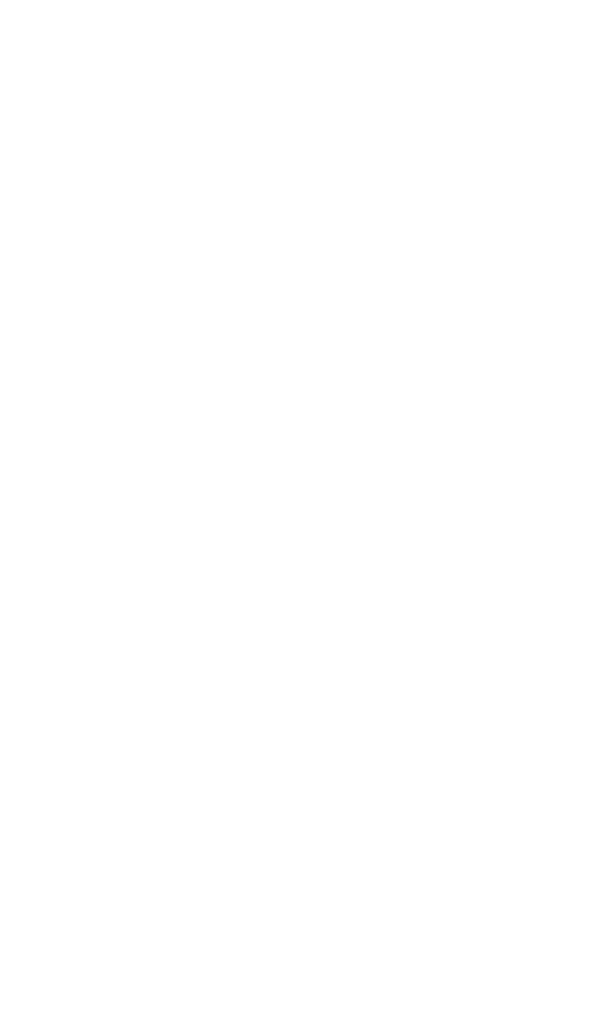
# Model space of a CAD drawing. Header units: centimetres. Extents: x 74448 to 96987, y -37016 to -10817.
# Tile 113 of 174: x 88831 to 90254, y -33990 to -31458. Entities that reach past the tile are written whole.
import ezdxf

# ---------------------------------------------------------------- set-up
doc = ezdxf.new("R2010")
doc.units = ezdxf.units.CM
doc.header["$LTSCALE"] = 0.02
doc.layers.add('_pk_opis legenda', color=7, linetype='Continuous')
doc.layers.add('_pk_tabelka', color=7, linetype='Continuous', lineweight=15)
doc.styles.add('1-100', font='arial.ttf', dxfattribs={"width": 0.5, "oblique": 5, "height": 20})
doc.styles.get("Standard").update_dxf_attribs({"font": 'arial.ttf', "height": 12})

msp = doc.modelspace()

# ---------------------------------------------------------------- texts
at = {"layer": '_pk_opis legenda', "char_height": 30, "width": 920.354, "attachment_point": 4, "rotation": 90, "line_spacing_factor": 0.8, "style": '1-100'}
for s, insert in [('\\pi300.14;{\\Q0;\\W1;SREFA  I - parter}', (88866.9, -35026)), ('\\pi280.23;{\\Q0;\\W1;SREFA  II - 1 piętro}', (89314.4, -35026)), ('\\pi274.41;{\\Q0;\\W1;SREFA  III - 2 piętro}', (89761.9, -35026)), ('\\pi104.47;{\\Q0;\\W1;SREFA  IV - piwnica, schron, elewacja}', (90209.4, -35026))]:
    msp.add_mtext(s, dxfattribs=dict(at, insert=insert))
at = {"layer": '_pk_tabelka', "color": 7, "lineweight": 13, "insert": (81584.9, -31975.4), "char_height": 20, "width": 982.933, "attachment_point": 1}
msp.add_mtext('\\pl373.34,t5.4,12920;{\\C0;35 Wojskowy Oddział Gospodarczy\\Pul. Krakowska 2, 30-901 Kraków}', dxfattribs=at)

doc.saveas('drawing.dxf')
